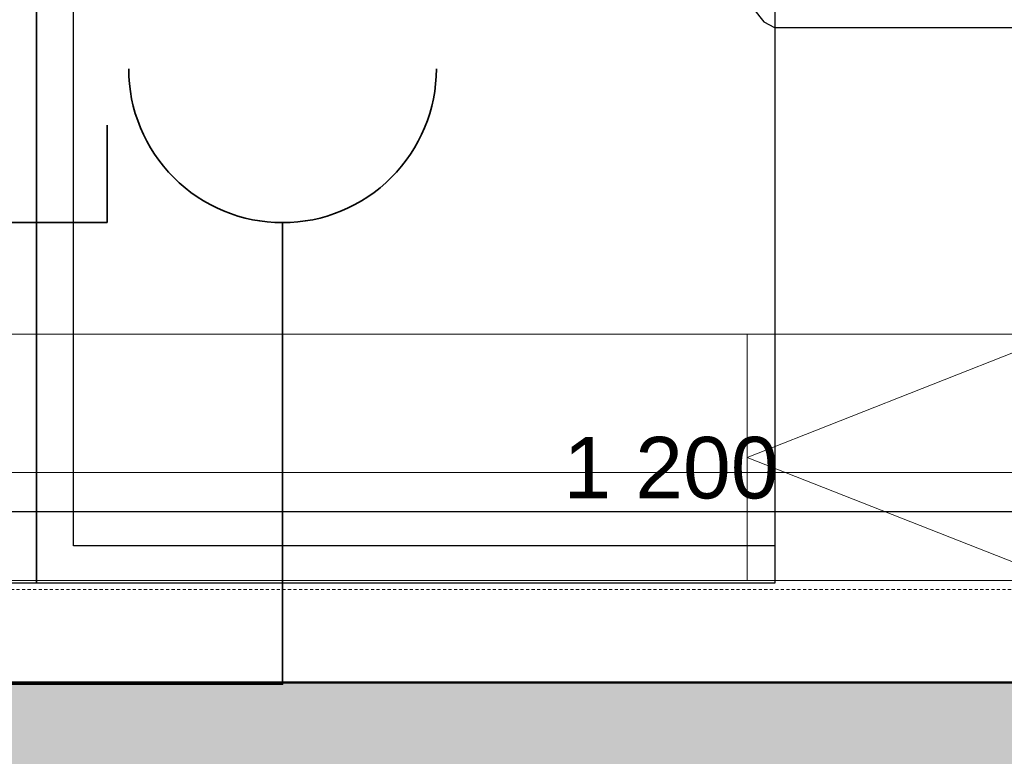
# Model space of a CAD drawing. Header units: millimetres. Extents: x -25972 to 4516, y -2839 to 20217.
# Tile 73 of 114: x -13410 to -12610, y 790 to 1388. Entities that reach past the tile are written whole.
import ezdxf

# ---------------------------------------------------------------- set-up
doc = ezdxf.new("R2010")
doc.units = ezdxf.units.MM
doc.header["$MEASUREMENT"] = 0
doc.linetypes.add('Čárkovaná M', pattern=[4.5, 2.5, -2])
for name, color, linetype in [('7._POHLED ZÁPADNÍ_1_akustické prvky', 7, 'Continuous'), ('7._POHLED ZÁPADNÍ_1_Konstrukce - nosné', 7, 'Continuous'), ('7._POHLED ZÁPADNÍ_1_Nové_Interiér - nábytek', 7, 'Continuous'), ('7._POHLED ZÁPADNÍ_1_TZB - elektroinstalace', 7, 'Continuous'), ('7._POHLED ZÁPADNÍ_1_TZB - VZT', 7, 'Continuous'), ('7._POHLED ZÁPADNÍ_1_TZB - ZTI', 7, 'Continuous'), ('7._POHLED ZÁPADNÍ_1_Výplně – Řezové', 7, 'Continuous')]:
    doc.layers.add(name, color=color, linetype=linetype)
doc.styles.add('GENEROVANÝ_STYL_2', font='txt')

msp = doc.modelspace()

# ---------------------------------------------------------------- hatches: boundary and pattern name
at = {"layer": '7._POHLED ZÁPADNÍ_1_Výplně – Řezové', "linetype": 'Continuous', "lineweight": 13}
msp.add_hatch(color=254, dxfattribs=at).paths.add_polyline_path([(-13601.2, 850.05), (-13601.21, 350.05), (-12482.38, 350.02), (-12482.37, 850.02)])

# ---------------------------------------------------------------- linework, layer by layer
at = {"layer": '7._POHLED ZÁPADNÍ_1_akustické prvky', "color": 5, "linetype": 'Continuous', "lineweight": 25}
msp.add_line((-13482.02, 988.89), (-12282.37, 988.89), dxfattribs=at)
at = {"layer": '7._POHLED ZÁPADNÍ_1_Konstrukce - nosné', "color": 7, "linetype": 'Continuous', "lineweight": 50, "flags": 128}
msp.add_lwpolyline([(-12482.37, 850.02), (-13601.2, 850.05)], dxfattribs=at)
at = {"layer": '7._POHLED ZÁPADNÍ_1_Nové_Interiér - nábytek', "color": 1, "linetype": 'Continuous', "lineweight": 25}
for p, q in [((-13395.82, 961.16), (-13395.82, 2581)), ((-13395.82, 2581), (-13395.82, 961.16)), ((-13365.82, 961.16), (-13365.82, 2581)), ((-12826.11, 1413.61), (-12804.95, 1386.8)), ((-12804.95, 1386.8), (-12796.35, 1382.26)), ((-12796.35, 1382.26), (-12765.31, 1382.26)), ((-12765.31, 1382.26), (-12729.23, 1382.26)), ((-12729.23, 1382.26), (-12520.13, 1382.26)), ((-13395.82, 931.16), (-13395.82, 961.16)), ((-13395.82, 961.16), (-13395.82, 931.16)), ((-12795.82, 961.16), (-13365.82, 961.16)), ((-12795.82, 931.16), (-12795.82, 961.16)), ((-13425.82, 931.16), (-13395.82, 931.16)), ((-13395.82, 931.16), (-13365.82, 931.16)), ((-13365.82, 931.16), (-12795.82, 931.16))]:
    msp.add_line(p, q, dxfattribs=at)
at = {"layer": '7._POHLED ZÁPADNÍ_1_Nové_Interiér - nábytek', "color": 1, "linetype": 'Continuous', "lineweight": 25, "flags": 128}
for points in [[(-13395.82, 2611), (-14484.78, 2611), (-14484.78, 2011), (-13885.99, 2011), (-13885.99, 931.16), (-13395.82, 931.16)], [(-13395.82, 2611), (-13395.82, 931.16), (-12795.82, 931.16), (-12795.82, 2611)]]:
    msp.add_lwpolyline(points, close=True, dxfattribs=at)
at = {"layer": '7._POHLED ZÁPADNÍ_1_TZB - elektroinstalace', "color": 92, "linetype": 'Continuous', "lineweight": 35, "true_color": 0x00d700, "flags": 128}
for points in [[(-13195.97, 1223.6, -0.414214), (-13320.97, 1348.6)], [(-13070.97, 1348.6, -0.414214), (-13195.97, 1223.6)]]:
    msp.add_lwpolyline(points, format="xyb", dxfattribs=at)
for points in [[(-13338.5, 1302.93), (-13338.5, 1223.6)], [(-13553.45, 1223.6), (-13338.5, 1223.6)], [(-13195.97, 1098.6), (-13195.97, 1223.6)], [(-15320.97, 973.6), (-15320.97, 848.6), (-14195.97, 848.6), (-13195.97, 848.6), (-13195.97, 1098.6)]]:
    msp.add_lwpolyline(points, dxfattribs=at)
at = {"layer": '7._POHLED ZÁPADNÍ_1_TZB - VZT', "color": 122, "linetype": 'Continuous', "lineweight": 13, "true_color": 0x00d59f}
for p, q in [((-15914.99, 1132.92), (-8821.38, 1132.92)), ((-12818.49, 1132.92), (-12818.49, 932.92)), ((-12564.38, 1132.92), (-12818.49, 1032.92)), ((-12818.49, 1032.92), (-12564.38, 932.92)), ((-7704.38, 932.92), (-15464.99, 932.92))]:
    msp.add_line(p, q, dxfattribs=at)
at = {"layer": '7._POHLED ZÁPADNÍ_1_TZB - ZTI', "color": 211, "linetype": 'Continuous', "lineweight": 20, "true_color": 0xff66ff}
msp.add_line((-13965.55, 1020.67), (-12379.77, 1020.67), dxfattribs=at)
at = {"layer": '7._POHLED ZÁPADNÍ_1_TZB - ZTI', "color": 211, "linetype": 'Čárkovaná M', "lineweight": 20, "true_color": 0xff66ff}
msp.add_line((-13965.55, 925.55), (-12379.77, 925.55), dxfattribs=at)

# ---------------------------------------------------------------- texts
at = {"layer": '7._POHLED ZÁPADNÍ_1_akustické prvky', "color": 5, "linetype": 'Continuous', "lineweight": 18, "insert": (-12967.68, 998.89), "char_height": 50, "width": 170.9715, "attachment_point": 7, "style": 'GENEROVANÝ_STYL_2'}
msp.add_mtext('\\A1;{\\pql;\\fArial|b0|i0|c0|p38;1\xa0200}', dxfattribs=at)

doc.saveas('drawing.dxf')
